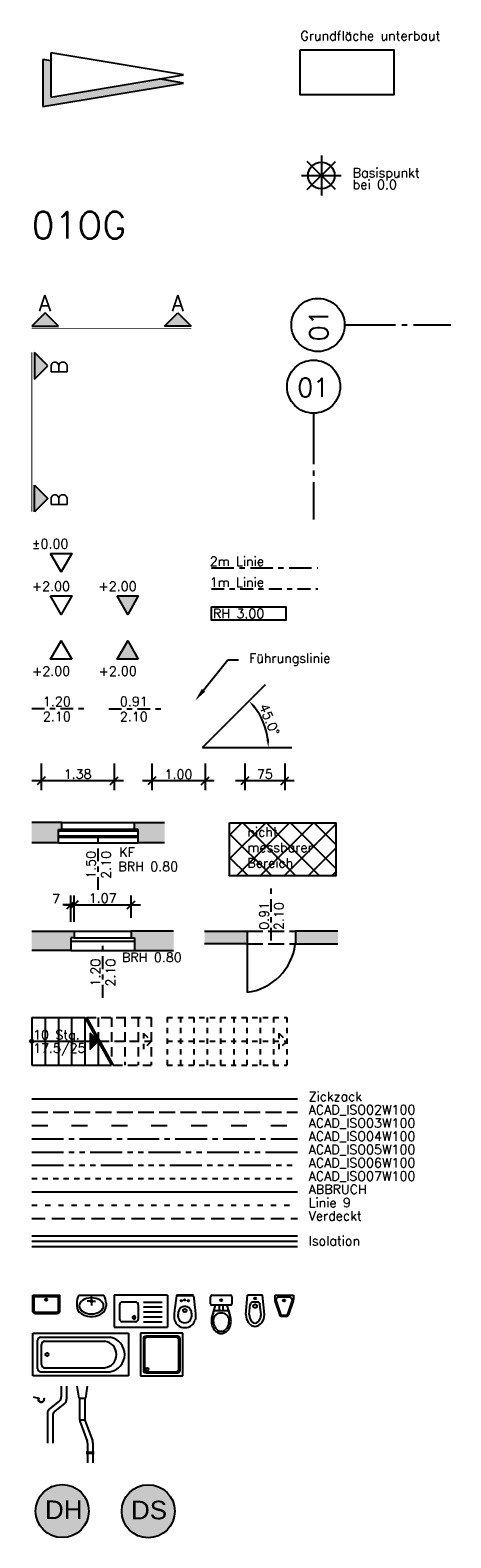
# Model space of a CAD drawing. Extents: x -17.5 to -9.5, y -3.2 to 25.3.
import ezdxf
from ezdxf import colors
from ezdxf.entities.mleader import LeaderData, LeaderLine
from ezdxf.lldxf.tags import DXFTag
from ezdxf.math import Vec2, Vec3

# ---------------------------------------------------------------- set-up
doc = ezdxf.new("R2010")
doc.units = 0
doc.header["$PDMODE"] = 35
doc.header["$PDSIZE"] = -10
for name, pattern in [('ACAD_ISO02W100', [15, 12, -3]), ('ACAD_ISO03W100', [30, 12, -18]), ('ACAD_ISO04W100', [30, 24, -3, 0, -3]), ('ACAD_ISO05W100', [33, 24, -3, 0, -3, 0, -3]), ('ACAD_ISO06W100', [36, 24, -3, 0, -3, 0, -3, 0, -3]), ('ACAD_ISO07W100', [3, 0, -3]), ('ACAD_ISO10W100', [18.5, 12, -3, 0.5, -3]), ('AUSGEZOGEN', [0]), ('LINIE_9', [0.2, 0.05, -0.15]), ('VERDECKT', [0.375, 0.25, -0.125])]:
    doc.linetypes.add(name, pattern=pattern)
doc.layers.get('0').update_dxf_attribs({"linetype": 'CONTINUOUS'})
doc.layers.get('Defpoints').update_dxf_attribs({"linetype": 'CONTINUOUS'})
for name, color, linetype in [('A_ABBRUCH', 51, 'ABBRUCH'), ('A_ACHSE', 8, 'ACAD_ISO10W100'), ('A_BEMASZUNG', 9, 'CONTINUOUS'), ('A_DACH', 7, 'CONTINUOUS'), ('A_DETAIL', 7, 'CONTINUOUS'), ('A_FENSTER', 4, 'CONTINUOUS'), ('A_GRUNDFLAECHE_UNTERBAUT', 7, 'CONTINUOUS'), ('A_NORDPFEIL', 7, 'CONTINUOUS'), ('A_SCHNITT', 7, 'ACAD_ISO10W100'), ('A_SCHRAFFUR', 8, 'CONTINUOUS'), ('A_STUERZE', 8, 'ACAD_ISO02W100'), ('A_TEXT_ALLG', 7, 'CONTINUOUS'), ('A_TREPPE', 6, 'CONTINUOUS'), ('A_TUER', 6, 'CONTINUOUS'), ('A_WAND', 5, 'CONTINUOUS'), ('S_EINRICHTUNG', 134, 'CONTINUOUS'), ('S_SYMBOLE_ALLG', 7, 'CONTINUOUS')]:
    doc.layers.add(name, color=color, linetype=linetype)
doc.layers.add('A_KONSTRUKTIONSLINIEN', color=7, linetype='CONTINUOUS', plot=False)
doc.styles.add('ARIAL_35', font='arial.ttf', dxfattribs={"height": 0.35})
doc.styles.add('Romans', font='romans.shx')
tags = doc.linetypes.add('ABBRUCH', pattern='A,5,-1.2,["x",Standard,S=2.54,R=0,X=-0.85,Y=-0.85],-1.2', length=7.4).pattern_tags.tags
tags[6] = DXFTag(74, 10)
doc.linetypes.add('ISOLATION', pattern='A,0.00254,-2.54,[134,ltypeshp.shx,S=2.54,R=0,X=-2.54,Y=0],-5.08,[134,ltypeshp.shx,S=2.54,R=180,X=2.54,Y=0],-2.54', length=10.16254)
doc.linetypes.add('ZICKZACK', pattern='A,0.00254,-5.08,[131,ltypeshp.shx,S=5.08,R=0,X=-5.08,Y=0],-10.16,[131,ltypeshp.shx,S=5.08,R=180,X=5.08,Y=0],-5.08', length=20.32254)
doc.dimstyles.new('Bem_100_cm', dxfattribs={"dimscale": 0.05, "dimtxt": 3.5, "dimasz": 3, "dimexe": 3.5, "dimexo": 5, "dimgap": 0.75, "dimtad": 1, "dimdec": 0, "dimrnd": 0.005, "dimzin": 4, "dimdsep": 46, "dimtxsty": 'Romans', "dimblk": 'OBLIQUE', "dimcen": 2.5, "dimdle": 3.5, "dimclrd": 256, "dimclre": 256, "dimclrt": 256, "dimadec": 1, "dimazin": 0, "dimtfac": 5, "dimtdec": 0, "dimtix": 1, "dimtmove": 2, "dimatfit": 2, "dimfxl": 0, "dimtolj": 1, "dimlwd": -1, "dimlwe": -1, "dimarcsym": 0})
doc.dimstyles.new('Bem_100_m', dxfattribs={"dimscale": 0.05, "dimtxt": 3.5, "dimasz": 3, "dimexe": 3.5, "dimexo": 5, "dimgap": 0.75, "dimtad": 1, "dimrnd": 0.0005, "dimzin": 4, "dimdsep": 46, "dimtxsty": 'Romans', "dimblk": 'OBLIQUE', "dimcen": 2.5, "dimdle": 3.5, "dimclrd": 256, "dimclre": 256, "dimclrt": 256, "dimadec": 1, "dimazin": 0, "dimtfac": 5, "dimtix": 1, "dimtmove": 2, "dimatfit": 2, "dimfxl": 0, "dimtolj": 1, "dimlwd": -1, "dimlwe": -1, "dimarcsym": 0})
doc.dimstyles.new('Winkel_m', dxfattribs={"dimscale": 0.05, "dimtxt": 3.5, "dimasz": 3, "dimexe": 3.5, "dimexo": 5, "dimgap": 0.75, "dimtad": 1, "dimrnd": 0.0005, "dimzin": 4, "dimdsep": 46, "dimtxsty": 'Romans', "dimcen": 2.5, "dimdle": 3.5, "dimclrd": 256, "dimclre": 256, "dimclrt": 256, "dimadec": 1, "dimazin": 0, "dimtfac": 5, "dimtix": 1, "dimtmove": 2, "dimatfit": 2, "dimfxl": 0, "dimtolj": 1, "dimlwd": -1, "dimlwe": -1, "dimarcsym": 0})

# ---------------------------------------------------------------- blocks, each defined once
blk = doc.blocks.new('Nordpfeil')
at = {"lineweight": 25}
blk.add_hatch(color=256, dxfattribs=at).paths.add_polyline_path([(4.42, 26.5), (3.66, 21.94), (7.06, 1.5), (0.25, 1.5), (0, 0), (8.83, 0)])
for p, q in [((2.9, 26.5), (-1.27, 1.5)), ((7.06, 1.5), (2.9, 26.5)), ((4.42, 26.5), (3.66, 21.94)), ((8.83, 0), (4.42, 26.5)), ((-1.27, 1.5), (7.06, 1.5)), ((0.25, 1.5), (0, 0)), ((0, 0), (8.83, 0))]:
    blk.add_line(p, q, dxfattribs=at)
blk = doc.blocks.new('Kote0.00')
at = {"flags": 128}
blk.add_lwpolyline([(-0.2, 0.346), (0.2, 0.346), (0, 0)], close=True, dxfattribs=at)
at = {"style": 'Romans'}
blk.add_attdef('HÖHENKOTE', (-0.551, 0.44), '', height=0.2, dxfattribs=at)
blk = doc.blocks.new('Kote_o')
at = {"flags": 128}
blk.add_lwpolyline([(-0.2, 0.346), (0.2, 0.346), (0, 0)], close=True, dxfattribs=at)
at = {"style": 'Romans'}
blk.add_attdef('HÖHENKOTE', (-0.551, 0.44), '', height=0.2, dxfattribs=at)
blk = doc.blocks.new('Kote_o_roh')
blk.add_hatch(color=256).paths.add_polyline_path([(0.2, 0.346), (-0.2, 0.346), (0, 0)])
at = {"flags": 128}
blk.add_lwpolyline([(-0.2, 0.346), (0.2, 0.346), (0, 0)], close=True, dxfattribs=at)
at = {"style": 'Romans'}
blk.add_attdef('HÖHENKOTE', (-0.551, 0.44), '', height=0.2, dxfattribs=at)
blk = doc.blocks.new('Kote_u')
at = {"flags": 128}
blk.add_lwpolyline([(0.2, -0.346), (-0.2, -0.346), (0, 0)], close=True, dxfattribs=at)
at = {"style": 'Romans'}
blk.add_attdef('HÖHENKOTE', (-0.549, -0.657), '', height=0.2, dxfattribs=at)
blk = doc.blocks.new('Kote_u_roh')
blk.add_hatch(color=256).paths.add_polyline_path([(0, 0), (-0.2, -0.346), (0.2, -0.346)])
at = {"flags": 128}
blk.add_lwpolyline([(0.2, -0.346), (-0.2, -0.346), (0, 0)], close=True, dxfattribs=at)
at = {"style": 'Romans'}
blk.add_attdef('HÖHENKOTE', (-0.549, -0.657), '', height=0.2, dxfattribs=at)
blk = doc.blocks.new('_Oblique')
at = {"color": 0, "linetype": 'ByBlock', "lineweight": -2}
blk.add_line((-0.5, -0.5), (0.5, 0.5), dxfattribs=at)
blk = doc.blocks.new('*D21')
at = {"layer": 'A_BEMASZUNG'}
for p, q in [((-17.257, 11.439), (-17.257, 10.939)), ((-15.882, 11.439), (-15.882, 10.939)), ((-15.707, 11.114), (-17.432, 11.114))]:
    blk.add_line(p, q, dxfattribs=at)
at = {"layer": 'Defpoints', "color": 0}
for p in [(-17.257, 12.35), (-15.882, 12.35), (-17.257, 11.114)]:
    blk.add_point(p, dxfattribs=at)
at = {"layer": 'A_BEMASZUNG', "xscale": 0.15, "yscale": 0.15, "zscale": 0.15, "rotation": 180}
blk.add_blockref('_Oblique', (-17.257, 11.114), dxfattribs=at)
at = {"layer": 'A_BEMASZUNG', "xscale": 0.15, "yscale": 0.15, "zscale": 0.15}
blk.add_blockref('_Oblique', (-15.882, 11.114), dxfattribs=at)
at = {"layer": 'A_BEMASZUNG', "insert": (-16.569, 11.239), "char_height": 0.175, "attachment_point": 5, "style": 'Romans'}
blk.add_mtext('\\A1;1.38', dxfattribs=at)
blk = doc.blocks.new('2m Linie')
at = {"linetype": 'ACAD_ISO10W100', "ltscale": 0.035}
blk.add_line((0, 0), (2, 0), dxfattribs=at)
at = {"style": 'Romans'}
blk.add_attdef('METERLINIEN', (-0.034, 0.035), '', height=0.175, dxfattribs=at)
blk = doc.blocks.new('1m Linie')
at = {"linetype": 'ACAD_ISO10W100', "ltscale": 0.02}
blk.add_line((0, 0), (2, 0), dxfattribs=at)
at = {"style": 'Romans'}
blk.add_attdef('METERLINIEN', (-0.034, 0.035), '', height=0.175, dxfattribs=at)
blk = doc.blocks.new('Raumhöhe')
blk.add_lwpolyline([(0, 0.25), (1.4, 0.25), (1.4, 0), (0, 0)], close=True)
at = {"style": 'Romans'}
blk.add_attdef('RAUMHÖHE', (0.028, 0.037), '', height=0.175, dxfattribs=at)
blk = doc.blocks.new('1Treppenpfeil')
blk.add_hatch(color=256).paths.add_polyline_path([(0, 0), (-0.15, 0.15), (-0.15, -0.15)])
at = {"flags": 128}
blk.add_lwpolyline([(-0.15, 0.15), (-0.15, -0.15), (0, 0)], close=True, dxfattribs=at)
blk = doc.blocks.new('1Treppenantritt')
blk.add_hatch(color=256).paths.add_polyline_path([(0.03, 0, 1), (-0.03, 0, 1)])
blk.add_circle((0, 0), 0.03)
blk = doc.blocks.new('*D23')
at = {"layer": 'A_BEMASZUNG'}
for p, q in [((-16.632, 8.528), (-16.632, 8.953)), ((-15.562, 8.528), (-15.562, 8.953)), ((-16.807, 8.778), (-15.387, 8.778))]:
    blk.add_line(p, q, dxfattribs=at)
at = {"layer": 'Defpoints', "color": 0}
for p in [(-15.562, 8.778), (-16.632, 8.278), (-15.562, 8.278)]:
    blk.add_point(p, dxfattribs=at)
at = {"layer": 'A_BEMASZUNG', "xscale": 0.15, "yscale": 0.15, "zscale": 0.15, "rotation": 180}
blk.add_blockref('_Oblique', (-16.632, 8.778), dxfattribs=at)
at = {"layer": 'A_BEMASZUNG', "xscale": 0.15, "yscale": 0.15, "zscale": 0.15}
blk.add_blockref('_Oblique', (-15.562, 8.778), dxfattribs=at)
at = {"layer": 'A_BEMASZUNG', "insert": (-16.097, 8.903), "char_height": 0.175, "attachment_point": 5, "style": 'Romans'}
blk.add_mtext('\\A1;1.07', dxfattribs=at)
blk = doc.blocks.new('*D22')
at = {"layer": 'A_BEMASZUNG'}
for p, q in [((-15.171, 11.437), (-15.171, 10.937)), ((-14.171, 11.437), (-14.171, 10.937)), ((-13.996, 11.112), (-15.346, 11.112))]:
    blk.add_line(p, q, dxfattribs=at)
at = {"layer": 'Defpoints', "color": 0}
for p in [(-15.171, 11.736), (-14.171, 11.736), (-15.171, 11.112)]:
    blk.add_point(p, dxfattribs=at)
at = {"layer": 'A_BEMASZUNG', "xscale": 0.15, "yscale": 0.15, "zscale": 0.15, "rotation": 180}
blk.add_blockref('_Oblique', (-15.171, 11.112), dxfattribs=at)
at = {"layer": 'A_BEMASZUNG', "xscale": 0.15, "yscale": 0.15, "zscale": 0.15}
blk.add_blockref('_Oblique', (-14.171, 11.112), dxfattribs=at)
at = {"layer": 'A_BEMASZUNG', "insert": (-14.671, 11.237), "char_height": 0.175, "attachment_point": 5, "style": 'Romans'}
blk.add_mtext('\\A1;1.00', dxfattribs=at)
blk = doc.blocks.new('*D24')
at = {"layer": 'A_BEMASZUNG'}
for p, q in [((-16.697, 8.453), (-16.697, 8.953)), ((-16.632, 8.453), (-16.632, 8.953)), ((-16.697, 8.778), (-16.847, 8.778)), ((-16.697, 8.778), (-16.632, 8.778)), ((-16.632, 8.778), (-16.482, 8.778))]:
    blk.add_line(p, q, dxfattribs=at)
at = {"layer": 'Defpoints', "color": 0}
for p in [(-16.632, 8.778), (-16.697, 8.153), (-16.632, 8.153)]:
    blk.add_point(p, dxfattribs=at)
at = {"layer": 'A_BEMASZUNG', "xscale": 0.15, "yscale": 0.15, "zscale": 0.15}
blk.add_blockref('_Oblique', (-16.697, 8.778), dxfattribs=at)
at = {"layer": 'A_BEMASZUNG', "xscale": 0.15, "yscale": 0.15, "zscale": 0.15, "rotation": 180}
blk.add_blockref('_Oblique', (-16.632, 8.778), dxfattribs=at)
at = {"layer": 'A_BEMASZUNG', "insert": (-16.977, 8.888), "char_height": 0.175, "attachment_point": 5, "style": 'Romans'}
blk.add_mtext('\\A1;7 ', dxfattribs=at)
blk = doc.blocks.new('Ausguss50x35')
for points in [[(-25, 0), (25, 0), (25, -30, -0.414214), (20, -35), (-20, -35, -0.414214), (-25, -30)], [(-22.5, -2.5), (22.5, -2.5), (22.5, -30, -0.414214), (20, -32.5), (-20, -32.5, -0.414214), (-22.5, -30)]]:
    blk.add_lwpolyline(points, format="xyb", close=True)
blk.add_circle((0, -8.5), 2)
blk = doc.blocks.new('Badewanne180x80')
for p, q in [((0, 80), (180, 80)), ((0, 0), (0, 80)), ((8.5, 13.5), (8.5, 66.5)), ((14.5, 72.5), (145, 72.5)), ((16, 21), (16, 59)), ((22, 65), (135, 65)), ((135, 64.9), (135, 65)), ((180, 80), (180, 0)), ((180, 0), (0, 0)), ((14.5, 7.5), (145, 7.5)), ((22, 15), (135, 15)), ((135, 15), (135, 15.1))]:
    blk.add_line(p, q)
blk.add_circle((26.5, 40), 3)
for centre, radius, start, end in [((14.5, 66.5), 6, 90, 180), ((22, 59), 6, 90, 180), ((132.3, 40), 25, 276.1023, 83.8977), ((139.8, 40), 32.9, 279.0196, 80.9804), ((14.5, 13.5), 6, 180, 270), ((22, 21), 6, 180, 270)]:
    blk.add_arc(centre, radius, start, end)
blk = doc.blocks.new('Waschtisch_55x40')
at = {"linetype": 'AUSGEZOGEN', "lineweight": 25}
for p, q in [((0.031, 0.399), (-0.031, 0.399)), ((-0.277, 0.149), (-0.276, 0.199)), ((0.236, 0), (-0.236, 0)), ((-0.018, 0.115), (-0.079, 0.115)), ((0, 0.134), (0, 0.195)), ((0, 0.097), (0, 0)), ((0.018, 0.115), (0.079, 0.115)), ((0.277, 0.149), (0.276, 0.199))]:
    blk.add_line(p, q, dxfattribs=at)
for centre, radius, start, end in [((-0.098, 0.196), 0.178, 122.7617, 179.0076), ((-0.023, 0.095), 0.304, 91.6281, 124.3308), ((0.023, 0.095), 0.304, 55.6948, 88.3719), ((0.099, 0.193), 0.182, 64.2556, 64.2584), ((0.098, 0.196), 0.178, 0.9924, 57.2383), ((0.044, 0.156), 0.321, 181.2789, 209.0615), ((0, 0.115), 0.0185, 180.0000000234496, 179.9999827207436), ((-0.044, 0.156), 0.321, 330.9385, 358.7211)]:
    blk.add_arc(centre, radius, start, end, dxfattribs=at)
blk.add_ellipse((0, 0.202), major_axis=(-0.23, 0), ratio=0.650985, start_param=6.283185, end_param=12.56637, dxfattribs=at)
blk = doc.blocks.new('WC60x40')
at = {"linetype": 'Continuous'}
for p, q in [((-20.1, 40.3), (-20, 44.6)), ((-20.1, 35.9), (-20.1, 40.3)), ((-19.4, 28.5), (-20.1, 35.9)), ((-20, 44.6), (-19.3, 47.2)), ((-16, 1), (-19.4, 28.5)), ((16, 1), (19.4, 28.5)), ((20, 44.6), (19.3, 47.2)), ((19.4, 28.5), (20.1, 35.9)), ((20.1, 40.3), (20, 44.6)), ((20.1, 35.9), (20.1, 40.3)), ((-16, 1), (16, 1)), ((-16, 0), (16, 0)), ((-1.1, 21.4), (1.2, 21.4))]:
    blk.add_line(p, q, dxfattribs=at)
for p, q in [((-15, 1), (-15, 0)), ((15, 1), (15, 0))]:
    blk.add_line(p, q)
for centre, radius in [((0, 29), 3.27), ((-6.8, 10.6), 1.31), ((0.1, 9), 1.31), ((6.8, 10.6), 1.31)]:
    blk.add_circle(centre, radius, dxfattribs=at)
for centre, radius, start, end in [((-0.2, 39.8), 21.3, 89.4606, 128.3658), ((0.2, 39.8), 21.3, 51.6339, 90.5394), ((2.6, 39.8), 23.1, 133.9562, 161.2819), ((-0.3, 39.2), 12.6, 144.7501, 179.8396), ((26.7, 38.3), 39.7, 178.6593, 190.7505), ((0.6, 34), 13.2, 193.7678, 229.1541), ((-0.7, 40.3), 11.6, 86.3546, 148.1632), ((0.7, 40.3), 11.6, 31.8355, 93.6473), ((-0.6, 34), 13.2, 310.8472, 346.2325), ((0.3, 39.2), 12.6, 0.1603, 35.2497), ((-26.7, 38.3), 39.7, 349.2496, 1.3406), ((-2.6, 39.8), 23.1, 18.7181, 46.0437), ((-0.3, 34.1), 12.7, 232.2947, 266.114), ((0.3, 34.1), 12.7, 273.886, 307.7053)]:
    blk.add_arc(centre, radius, start, end, dxfattribs=at)
blk = doc.blocks.new('Urinal')
for p, q in [((-17.5, 0), (-17.5, -9.2)), ((-17.5, 0), (17.5, 0)), ((17.5, 0), (17.5, -9.2)), ((-17.2, -10.8), (-8.6, -36.6)), ((-15.5, -9), (-15.5, -9.7)), ((-15.5, -9.7), (-6.7, -35.9)), ((10.5, -4), (-10.5, -4)), ((15.5, -9.7), (6.7, -35.9)), ((17.2, -10.8), (8.6, -36.6)), ((15.5, -9), (15.5, -9.7)), ((3.9, -38), (-3.9, -38)), ((3.9, -40), (-3.9, -40))]:
    blk.add_line(p, q)
blk.add_circle((0, -10), 2)
for centre, radius, start, end in [((-12.5, -9.2), 5, 180, 198.4349), ((-10.5, -9), 5, 90, 180), ((10.5, -9), 5, 0, 90), ((12.5, -9.2), 5, 341.5651, 0), ((-3.9, -35), 5, 198.4349, 270), ((-3.9, -35), 3, 198.4349, 270), ((3.9, -35), 3, 270, 341.5651), ((3.9, -35), 5, 270, 341.5651)]:
    blk.add_arc(centre, radius, start, end)
blk = doc.blocks.new('Bidet')
for p, q in [((-0.177, -0.364), (-0.141, 0)), ((0.177, -0.364), (0.141, 0)), ((-0.112, -0.364), (-0.092, -0.175)), ((0.112, -0.364), (0.092, -0.175))]:
    blk.add_line(p, q)
at = {"linetype": 'Continuous'}
for p, q in [((0.141, 0), (-0.141, 0)), ((0.043, -0.13), (-0.043, -0.13)), ((-0.177, -0.364), (-0.163, -0.454)), ((-0.163, -0.454), (-0.126, -0.524)), ((-0.126, -0.524), (-0.065, -0.574)), ((-0.112, -0.364), (-0.1, -0.436)), ((-0.1, -0.436), (-0.072, -0.487)), ((-0.072, -0.487), (-0.033, -0.521)), ((-0.033, -0.521), (0, -0.529)), ((0, -0.529), (0.033, -0.521)), ((0.033, -0.521), (0.072, -0.487)), ((0.065, -0.574), (0.126, -0.524)), ((0.072, -0.487), (0.1, -0.436)), ((0.1, -0.436), (0.112, -0.364)), ((0.126, -0.524), (0.163, -0.454)), ((0.163, -0.454), (0.177, -0.364)), ((-0.065, -0.574), (0, -0.59)), ((0, -0.59), (0.065, -0.574))]:
    blk.add_line(p, q, dxfattribs=at)
for centre, radius in [((0, -0.205), 0.035), ((0, -0.06), 0.0175)]:
    blk.add_circle(centre, radius)
for centre, start, end in [((-0.043, -0.18), 90, 174.2321), ((0.043, -0.18), 5.7679, 90)]:
    blk.add_arc(centre, 0.05, start, end)
blk = doc.blocks.new('WC-Spülk')
for p, q in [((43, 14.1), (28.5, 18)), ((53, 11.5), (28.5, 18)), ((43, 14.1), (43, -14.1)), ((53, 4), (43, 4)), ((43, 2), (43, -2)), ((53, -2), (53, 2)), ((28.5, -18), (53, -11.5)), ((28.5, -18), (43, -14.1)), ((43, -4), (53, -4))]:
    blk.add_line(p, q)
at = {"linetype": 'AUSGEZOGEN'}
for p, q in [((53, -17), (53, 17)), ((53, -17), (53, 17)), ((56, 20), (69, 20)), ((56, 20), (69, 20)), ((72, 17), (72, -17)), ((72, 17), (72, -17)), ((69, -20), (56, -20)), ((69, -20), (56, -20))]:
    blk.add_line(p, q, dxfattribs=at)
for points in [[(28.5, 18, 0.04851), (23, 18.5, 0.080575), (14, 17, 0.089181), (6.7, 13.1, 0.104847), (1.7, 6.9, 0.119451), (0, 0, 0.119451), (1.7, -6.9, 0.104847), (6.7, -13.1, 0.089181), (14, -17, 0.080575), (23, -18.5, 0.080575)], [(28.5, 18, 0.04851), (23, 18.5, 0.080575), (14, 17, 0.089181), (6.7, 13.1, 0.104847), (1.7, 6.9, 0.119451), (0, 0, 0.119451), (1.7, -6.9, 0.104847), (6.7, -13.1, 0.089181), (14, -17, 0.080575), (23, -18.5, 0.080575)], [(24.4, 15, 0.073704), (16.4, 13.8, 0.084553), (10, 10.6, 0.106397), (5.4, 5.5, 0.129495), (3.9, 0, 0.129495), (5.4, -5.5, 0.106397), (10, -10.6, 0.084553), (16.4, -13.8, 0.073704), (24.4, -15, 0.073704)], [(38.4, 0, 0.092488), (37.4, 5.8, 0.095798), (34.3, 10.6, 0.100885), (29.8, 13.9, 0.104803), (24.4, 15, 0.104803)], [(24.4, -15, 0.104803), (29.8, -13.9, 0.100885), (34.3, -10.6, 0.095798), (37.4, -5.8, 0.092488), (38.4, 0, 0.092488)], [(23, -18.5, 0.04851), (28.5, -18, 0.000008)], [(23, -18.5, 0.04851), (28.5, -18, 0.000008)]]:
    blk.add_lwpolyline(points, format="xyb")
blk.add_circle((62.5, 0), 2)
for centre, start, end in [((56, 17), 90, 180), ((56, 17), 90, 180), ((69, 17), 0, 90), ((69, 17), 0, 90), ((56, -17), 180, 270), ((56, -17), 180, 270), ((69, -17), 270, 0), ((69, -17), 270, 0)]:
    blk.add_arc(centre, 3, start, end, dxfattribs=at)
blk = doc.blocks.new('Dusche80x80')
for p, q in [((80, 80), (0, 80)), ((80, 80), (0, 80)), ((0, 80), (0, 0)), ((0, 80), (0, 0)), ((5.5, 69.5), (5.5, 10.5)), ((7.5, 67.5), (7.5, 12.5)), ((69.5, 74.5), (10.5, 74.5)), ((67.5, 72.5), (12.5, 72.5)), ((72.5, 12.5), (72.5, 67.5)), ((74.5, 10.5), (74.5, 69.5)), ((80, 0), (80, 80)), ((80, 0), (80, 80)), ((0, 0), (80, 0)), ((0, 0), (80, 0)), ((10.5, 5.5), (69.5, 5.5)), ((12.5, 7.5), (67.5, 7.5))]:
    blk.add_line(p, q)
blk.add_circle((12.5, 12.5), 2.6)
for centre, start, end in [((10.5, 69.5), 90, 180), ((12.5, 67.5), 90, 180), ((67.5, 67.5), 0, 90), ((69.5, 69.5), 0, 90), ((10.5, 10.5), 180, 270), ((12.5, 12.5), 180, 270), ((67.5, 12.5), 270, 0), ((69.5, 10.5), 270, 0)]:
    blk.add_arc(centre, 5, start, end)
blk = doc.blocks.new('Spuele')
for p, q in [((1, 0), (0, 0)), ((0, 0), (0, -0.6)), ((1, 0), (1, -0.6)), ((1, 0), (1, -0.6)), ((0.551, -0.13), (0.9, -0.13)), ((0.551, -0.222), (0.9, -0.222)), ((0.551, -0.315), (0.9, -0.315)), ((0.551, -0.408), (0.9, -0.408)), ((0.551, -0.5), (0.9, -0.5)), ((0, -0.6), (1, -0.6))]:
    blk.add_line(p, q)
at = {"linetype": 'ByBlock'}
for p, q in [((0.101, -0.18), (0.101, -0.45)), ((0.401, -0.13), (0.151, -0.13)), ((0.451, -0.18), (0.451, -0.45)), ((0.401, -0.5), (0.151, -0.5))]:
    blk.add_line(p, q, dxfattribs=at)
for centre, radius, start, end in [((0.151, -0.18), 0.05, 90, 180), ((0.401, -0.18), 0.05, 0, 90), ((0.151, -0.45), 0.05, 180, 270), ((0.371, -0.42), 0.03, 90, 270), ((0.371, -0.42), 0.03, 270, 90), ((0.401, -0.45), 0.05, 270, 0)]:
    blk.add_arc(centre, radius, start, end, dxfattribs=at)
blk = doc.blocks.new('*D25')
at = {"layer": 'A_BEMASZUNG'}
for p, q in [((-13.42, 11.439), (-13.42, 10.939)), ((-12.67, 11.439), (-12.67, 10.939)), ((-12.495, 11.114), (-13.595, 11.114))]:
    blk.add_line(p, q, dxfattribs=at)
at = {"layer": 'Defpoints', "color": 0}
for p in [(-13.42, 11.738), (-12.67, 11.738), (-13.42, 11.114)]:
    blk.add_point(p, dxfattribs=at)
at = {"layer": 'A_BEMASZUNG', "xscale": 0.15, "yscale": 0.15, "zscale": 0.15, "rotation": 180}
blk.add_blockref('_Oblique', (-13.42, 11.114), dxfattribs=at)
at = {"layer": 'A_BEMASZUNG', "xscale": 0.15, "yscale": 0.15, "zscale": 0.15}
blk.add_blockref('_Oblique', (-12.67, 11.114), dxfattribs=at)
at = {"layer": 'A_BEMASZUNG', "insert": (-13.045, 11.239), "char_height": 0.175, "attachment_point": 5, "style": 'Romans'}
blk.add_mtext('\\A1;75 ', dxfattribs=at)
blk = doc.blocks.new('Achse')
blk.add_circle((0, 0.5), 0.5)
at = {"style": 'Romans'}
blk.add_attdef('ACHSE', (-0.308, 0.308), '', height=0.35, dxfattribs=at)
blk = doc.blocks.new('Dachrinne')
at = {"flags": 128}
for points in [[(0.209, -0.036, 0.842832), (0.198, -0.037, -1.350847), (0.1, -0.025), (0, 0)], [(0.214, -0.034, 0.868031), (0.193, -0.038, -1.453695), (0.107, -0.022), (0.001, 0.005)]]:
    blk.add_lwpolyline(points, format="xyb", dxfattribs=at)
blk = doc.blocks.new('Dachrinne_1')
at = {"layer": 'A_DACH'}
for p, q in [((-0.037, -0.279), (-0.22, -0.426)), ((-0.258, -0.504), (-0.258, -1.073)), ((-0.158, -0.549), (-0.158, -1.073)), ((0.063, -0.324), (-0.12, -0.471))]:
    blk.add_line(p, q, dxfattribs=at)
for centre in [(-0.158, -0.504), (-0.058, -0.549)]:
    blk.add_arc(centre, 0.1, 128.7644, 180, dxfattribs=at)
at = {"layer": 'A_DETAIL'}
for p, q in [((0, 0), (0, -0.201)), ((0.1, 0), (0.1, -0.246))]:
    blk.add_line(p, q, dxfattribs=at)
for centre in [(-0.1, -0.201), (0, -0.246)]:
    blk.add_arc(centre, 0.1, 308.7644, 0, dxfattribs=at)
blk = doc.blocks.new('Dachrinne_2')
for p, q in [((0.035, -0.225), (0, 0)), ((0.19, 0), (0.155, -0.225)), ((0.035, -0.225), (0.155, -0.225)), ((0.045, -0.225), (0.045, -0.622)), ((0.145, -0.225), (0.145, -0.621)), ((0.147, -0.64), (0.047, -0.64)), ((0.051, -0.656), (0.189, -1.037)), ((0.151, -0.657), (0.289, -1.02)), ((0.195, -1.071), (0.195, -1.442)), ((0.295, -1.07), (0.295, -1.442)), ((0.168, -1.241), (0.322, -1.241)), ((0.168, -1.261), (0.322, -1.261))]:
    blk.add_line(p, q)
for centre, start, end in [((0.145, -0.622), 180, 199.9188), ((0.245, -0.621), 180, 200.7249), ((0.095, -1.071), 0, 19.9188), ((0.195, -1.056), 355.9909, 20.7249), ((0.395, -1.07), 175.9909, 180)]:
    blk.add_arc(centre, 0.1, start, end)
blk = doc.blocks.new('Nullpunkt')
for p, q in [((0, 0.375), (0, -0.375)), ((-0.375, 0), (0.375, 0)), ((-0.265, -0.265), (0.265, 0.265)), ((0.265, -0.265), (-0.265, 0.265))]:
    blk.add_line(p, q)
blk.add_circle((0, 0), 0.25)
blk = doc.blocks.new('Achse_V')
blk.add_circle((-0.5, 0), 0.5)
at = {"style": 'Romans'}
blk.add_attdef('ACHSE', (-0.308, -0.308), '', height=0.35, rotation=90, dxfattribs=at)
blk = doc.blocks.new('*D44')
at = {"layer": 'A_BEMASZUNG'}
blk.add_line((-13.219, 12.741), (-13.342, 12.617), dxfattribs=at)
blk.add_arc((-14.218, 11.742), 1.238, 6.9468, 38.0532, dxfattribs=at)
for points in [[(-13.262, 12.488), (-13.224, 12.522), (-13.342, 12.617)], [(-12.964, 11.893), (-13.014, 11.89), (-12.98, 11.742)]]:
    blk.add_solid(points, dxfattribs=at)
at = {"layer": 'Defpoints', "color": 0}
for p in [(-13.511, 12.449), (-13.022, 12.062), (-14.218, 11.742), (-14.218, 11.742), (-12.54, 11.742)]:
    blk.add_point(p, dxfattribs=at)
at = {"layer": 'A_BEMASZUNG', "insert": (-12.959, 12.264), "char_height": 0.175, "attachment_point": 5, "rotation": 292.5, "style": 'Romans'}
blk.add_mtext('\\A1;45.0°', dxfattribs=at)
blk = doc.blocks.new('DH_Desinfektion-Hebel')
h = blk.add_hatch(color=24)
h.dxf.hatch_style = 1
edge = h.paths.add_edge_path()
edge.add_arc((0, 0), 0.5, 0, 360)
at = {"color": 242}
blk.add_circle((0, 0), 0.5, dxfattribs=at)
at = {"color": 242, "style": 'ARIAL_35'}
blk.add_text('DH', height=0.35, dxfattribs=at).set_placement((-0.324, -0.151))
blk = doc.blocks.new('DS_Desinfektion-Sensor')
h = blk.add_hatch(color=116)
h.dxf.hatch_style = 1
edge = h.paths.add_edge_path()
edge.add_arc((0, 0), 0.5, 0, 360)
at = {"color": 114}
blk.add_circle((0, 0), 0.5, dxfattribs=at)
at = {"color": 114, "style": 'ARIAL_35'}
blk.add_text('DS', height=0.35, dxfattribs=at).set_placement((-0.324, -0.151))

msp = doc.modelspace()

# ---------------------------------------------------------------- hatches: boundary and pattern name
at = {"layer": 'A_SCHNITT'}
for points in [[(-17.432, 19.681), (-16.932, 19.681), (-17.182, 19.931)], [(-14.682, 19.931), (-14.932, 19.681), (-14.432, 19.681)], [(-17.382, 19.183), (-17.382, 18.683), (-17.132, 18.933)], [(-17.132, 16.433), (-17.382, 16.683), (-17.382, 16.183)]]:
    msp.add_hatch(color=256, dxfattribs=at).paths.add_polyline_path(points)
at = {"layer": 'A_SCHRAFFUR', "linetype": 'ISOLATION'}
h = msp.add_hatch(color=253, dxfattribs=at)
h.paths.add_polyline_path([(-16.932, 10.195), (-16.867, 10.195), (-16.867, 10.325), (-17.432, 10.325), (-17.432, 9.945), (-16.932, 9.945)])
h.paths.add_polyline_path([(-14.932, 10.325), (-15.497, 10.325), (-15.497, 10.195), (-15.432, 10.195), (-15.432, 9.945), (-14.932, 9.945)])
at = {"layer": 'A_SCHRAFFUR'}
h = msp.add_hatch(dxfattribs=at)
h.set_pattern_fill('ANSI37', color=256, scale=0.1)
h.paths.add_polyline_path([(-13.708, 10.32), (-13.708, 9.32), (-11.708, 9.32), (-11.708, 10.32)])
h = msp.add_hatch(color=253, dxfattribs=at)
h.paths.add_polyline_path([(-14.762, 8.278), (-15.562, 8.278), (-15.562, 8.153), (-15.497, 8.153), (-15.497, 7.913), (-14.762, 7.913)])
h.paths.add_polyline_path([(-16.632, 8.278), (-17.432, 8.278), (-17.432, 7.913), (-16.697, 7.913), (-16.697, 8.153), (-16.632, 8.153)])
at = {"layer": 'A_SCHRAFFUR', "linetype": 'ISOLATION'}
h = msp.add_hatch(color=253, dxfattribs=at)
h.paths.add_polyline_path([(-13.381, 8.278), (-14.181, 8.278), (-14.181, 8.038), (-13.381, 8.038)])
h.paths.add_polyline_path([(-11.671, 8.278), (-12.471, 8.278), (-12.471, 8.038), (-11.671, 8.038)])

# ---------------------------------------------------------------- linework, layer by layer
at = {"linetype": 'ZICKZACK', "ltscale": 0.025}
msp.add_line((-17.432, 5.118), (-12.432, 5.118), dxfattribs=at)
at = {"linetype": 'ACAD_ISO02W100', "ltscale": 0.025}
msp.add_line((-17.432, 4.868), (-12.432, 4.868), dxfattribs=at)
at = {"linetype": 'ACAD_ISO03W100', "ltscale": 0.025}
msp.add_line((-17.432, 4.618), (-12.432, 4.618), dxfattribs=at)
at = {"linetype": 'ACAD_ISO04W100', "ltscale": 0.025}
msp.add_line((-17.432, 4.368), (-12.432, 4.368), dxfattribs=at)
at = {"linetype": 'ACAD_ISO05W100', "ltscale": 0.025}
msp.add_line((-17.432, 4.118), (-12.432, 4.118), dxfattribs=at)
at = {"linetype": 'ACAD_ISO06W100', "ltscale": 0.025}
msp.add_line((-17.432, 3.868), (-12.432, 3.868), dxfattribs=at)
at = {"linetype": 'ACAD_ISO07W100', "ltscale": 0.025}
msp.add_line((-17.432, 3.618), (-12.432, 3.618), dxfattribs=at)
at = {"linetype": 'LINIE_9'}
msp.add_line((-17.432, 3.118), (-12.432, 3.118), dxfattribs=at)
at = {"linetype": 'VERDECKT'}
msp.add_line((-17.432, 2.868), (-12.432, 2.868), dxfattribs=at)
for p, q in [((-17.432, 2.54), (-12.432, 2.54)), ((-17.432, 2.34), (-12.432, 2.34))]:
    msp.add_line(p, q)
at = {"linetype": 'ISOLATION', "ltscale": 0.0095}
msp.add_line((-17.432, 2.44), (-12.432, 2.44), dxfattribs=at)
at = {"layer": 'A_ABBRUCH', "linetype": 'ABBRUCH', "ltscale": 0.1}
msp.add_line((-17.432, 3.368), (-12.432, 3.368), dxfattribs=at)
at = {"layer": 'A_ACHSE', "linetype": 'ACAD_ISO04W100', "ltscale": 0.04}
for p, q in [((-11.545, 19.702), (-9.545, 19.702)), ((-12.127, 18.039), (-12.127, 16.039))]:
    msp.add_line(p, q, dxfattribs=at)
at = {"layer": 'A_BEMASZUNG'}
for q in [(-13.032, 12.928), (-12.54, 11.742)]:
    msp.add_line((-14.218, 11.742), q, dxfattribs=at)
at = {"layer": 'A_BEMASZUNG', "linetype": 'ACAD_ISO10W100', "ltscale": 0.02}
for p, q in [((-17.432, 12.472), (-16.432, 12.472)), ((-15.984, 12.471), (-14.984, 12.471)), ((-16.182, 9.058), (-16.182, 10.058)), ((-12.926, 8.101), (-12.926, 9.101)), ((-16.097, 7.026), (-16.097, 8.026))]:
    msp.add_line(p, q, dxfattribs=at)
at = {"layer": 'A_FENSTER'}
for p, q in [((-16.867, 10.325), (-15.497, 10.325)), ((-16.932, 10.17), (-15.432, 10.17)), ((-15.432, 10.07), (-16.932, 10.07)), ((-15.432, 10.045), (-16.932, 10.045)), ((-16.932, 9.945), (-15.432, 9.945)), ((-15.497, 10.195), (-16.867, 10.195)), ((-16.632, 8.278), (-15.562, 8.278)), ((-16.697, 8.093), (-15.497, 8.093)), ((-16.632, 8.153), (-15.562, 8.153)), ((-16.697, 7.913), (-15.497, 7.913))]:
    msp.add_line(p, q, dxfattribs=at)
at = {"layer": 'A_GRUNDFLAECHE_UNTERBAUT'}
msp.add_lwpolyline([(-12.379, 24.884), (-10.617, 24.884), (-10.617, 24.038), (-12.379, 24.038)], close=True, dxfattribs=at)
at = {"layer": 'A_SCHNITT', "flags": 128}
for points in [[(-17.432, 19.681), (-16.932, 19.681), (-17.182, 19.931)], [(-14.432, 19.681), (-14.932, 19.681), (-14.682, 19.931)], [(-17.382, 19.183), (-17.382, 18.683), (-17.132, 18.933)], [(-17.382, 16.183), (-17.382, 16.683), (-17.132, 16.433)]]:
    msp.add_lwpolyline(points, close=True, dxfattribs=at)
at = {"layer": 'A_SCHNITT', "ltscale": 0.05, "const_width": 0.015, "flags": 128}
for points in [[(-17.432, 19.631), (-14.432, 19.631)], [(-17.432, 19.183), (-17.432, 16.183)]]:
    msp.add_lwpolyline(points, dxfattribs=at)
at = {"layer": 'A_SCHRAFFUR', "flags": 128}
msp.add_lwpolyline([(-13.708, 10.32), (-11.708, 10.32), (-11.708, 9.32), (-13.708, 9.32), (-13.708, 10.32)], dxfattribs=at)
at = {"layer": 'A_STUERZE', "ltscale": 0.025}
for p, q in [((-13.381, 8.278), (-12.471, 8.278)), ((-13.381, 8.038), (-12.471, 8.038))]:
    msp.add_line(p, q, dxfattribs=at)
at = {"layer": 'A_TREPPE'}
for p, q in [((-17.432, 6.656), (-17.432, 5.756)), ((-17.432, 6.656), (-16.432, 6.656)), ((-17.182, 6.656), (-17.182, 5.756)), ((-16.932, 6.656), (-16.932, 5.756)), ((-16.682, 6.656), (-16.682, 5.756)), ((-16.432, 6.656), (-16.432, 5.756)), ((-16.432, 6.656), (-15.932, 5.756)), ((-16.403, 6.656), (-15.903, 5.756)), ((-17.432, 6.206), (-16.182, 6.206)), ((-16.182, 6.206), (-16.182, 5.756)), ((-17.432, 5.756), (-15.932, 5.756))]:
    msp.add_line(p, q, dxfattribs=at)
at = {"layer": 'A_TREPPE', "linetype": 'ACAD_ISO02W100', "ltscale": 0.015}
for p, q in [((-16.403, 6.656), (-15.182, 6.656)), ((-16.182, 6.656), (-16.182, 6.257)), ((-15.932, 6.656), (-15.932, 5.807)), ((-15.682, 6.656), (-15.682, 5.756)), ((-15.432, 6.656), (-15.432, 5.756)), ((-15.182, 6.656), (-15.182, 5.756)), ((-16.153, 6.206), (-15.182, 6.206)), ((-15.903, 5.756), (-15.182, 5.756))]:
    msp.add_line(p, q, dxfattribs=at)
at = {"layer": 'A_TREPPE', "linetype": 'ACAD_ISO07W100', "ltscale": 0.01}
for p, q in [((-14.882, 6.656), (-14.882, 5.756)), ((-14.882, 6.656), (-12.632, 6.656)), ((-14.632, 6.656), (-14.632, 5.756)), ((-14.382, 6.656), (-14.382, 5.756)), ((-14.132, 6.656), (-14.132, 5.756)), ((-13.882, 6.656), (-13.882, 5.756)), ((-13.632, 6.656), (-13.632, 5.756)), ((-13.382, 6.656), (-13.382, 5.756)), ((-13.132, 6.656), (-13.132, 5.756)), ((-12.882, 6.656), (-12.882, 5.756)), ((-12.632, 6.656), (-12.632, 5.756)), ((-14.882, 6.206), (-12.632, 6.206)), ((-14.882, 5.756), (-12.632, 5.756))]:
    msp.add_line(p, q, dxfattribs=at)
at = {"layer": 'A_TREPPE', "linetype": 'ACAD_ISO02W100', "ltscale": 0.007, "flags": 128}
msp.add_lwpolyline([(-15.332, 6.356), (-15.332, 6.056), (-15.182, 6.206)], close=True, dxfattribs=at)
at = {"layer": 'A_TREPPE', "linetype": 'ACAD_ISO07W100', "ltscale": 0.01, "flags": 128}
msp.add_lwpolyline([(-12.782, 6.356), (-12.782, 6.056), (-12.632, 6.206)], close=True, dxfattribs=at)
at = {"layer": 'A_TUER'}
msp.add_line((-13.381, 8.038), (-13.381, 7.128), dxfattribs=at)
msp.add_arc((-13.515, 8.171), 1.052, 277.3018, 352.6982, dxfattribs=at)
at = {"layer": 'A_WAND'}
for p, q in [((-16.867, 10.325), (-17.432, 10.325)), ((-16.867, 10.195), (-16.867, 10.325)), ((-15.497, 10.195), (-15.497, 10.325)), ((-15.497, 10.325), (-14.932, 10.325)), ((-16.932, 9.945), (-17.432, 9.945)), ((-16.932, 9.945), (-16.932, 10.195)), ((-16.932, 10.195), (-16.867, 10.195)), ((-15.432, 10.195), (-15.497, 10.195)), ((-15.432, 9.945), (-15.432, 10.195)), ((-14.932, 9.945), (-15.432, 9.945)), ((-17.432, 8.278), (-16.632, 8.278)), ((-16.632, 8.278), (-16.632, 8.153)), ((-14.762, 8.278), (-15.562, 8.278)), ((-15.562, 8.278), (-15.562, 8.153)), ((-14.181, 8.278), (-13.381, 8.278)), ((-13.381, 8.278), (-13.381, 8.038)), ((-11.671, 8.278), (-12.471, 8.278)), ((-12.471, 8.278), (-12.471, 8.038)), ((-16.632, 8.153), (-16.697, 8.153)), ((-16.697, 8.153), (-16.697, 7.913)), ((-15.562, 8.153), (-15.497, 8.153)), ((-15.497, 8.153), (-15.497, 7.913)), ((-13.381, 8.038), (-14.181, 8.038)), ((-12.471, 8.038), (-11.671, 8.038)), ((-16.697, 7.913), (-17.432, 7.913)), ((-15.497, 7.913), (-14.762, 7.913))]:
    msp.add_line(p, q, dxfattribs=at)

# ---------------------------------------------------------------- block references
for name, p in [('Dachrinne_1', (-16.878, -0.295)), ('Dachrinne_2', (-16.577, -0.295))]:
    msp.add_blockref(name, p)
at = {"layer": 'A_ACHSE', "linetype": 'Continuous'}
for name, p in [('Achse_V', (-11.545, 19.702)), ('Achse', (-12.127, 18.039))]:
    msp.add_blockref(name, p, dxfattribs=at).add_auto_attribs({'ACHSE': '01'})
at = {"layer": 'A_BEMASZUNG'}
ref = msp.add_blockref('Kote0.00', (-16.881, 15.049), dxfattribs=at)
ref.add_attrib('HÖHENKOTE', '%%p0.00 ', (-17.432, 15.49), dxfattribs={"layer": '0', "height": 0.175, "style": 'Romans'})
for name, p, values in [('2m Linie', (-14.048, 15.126), {'METERLINIEN': '2m Linie'}), ('1m Linie', (-14.048, 14.732), {'METERLINIEN': '1m Linie'}), ('Raumhöhe', (-14.051, 14.14), {'RAUMHÖHE': 'RH 3.00'})]:
    msp.add_blockref(name, p, dxfattribs=at).add_auto_attribs(values)
ref = msp.add_blockref('Kote_o', (-16.881, 14.249), dxfattribs=at)
ref.add_attrib('HÖHENKOTE', '+2.00', (-17.432, 14.69), dxfattribs={"layer": '0', "height": 0.175, "style": 'Romans'})
ref = msp.add_blockref('Kote_o_roh', (-15.627, 14.249), dxfattribs=at)
ref.add_attrib('HÖHENKOTE', '+2.00', (-16.178, 14.69), dxfattribs={"layer": '0', "height": 0.175, "style": 'Romans'})
ref = msp.add_blockref('Kote_u', (-16.881, 13.749), dxfattribs=at)
ref.add_attrib('HÖHENKOTE', '+2.00', (-17.429, 13.092), dxfattribs={"layer": '0', "height": 0.175, "style": 'Romans'})
ref = msp.add_blockref('Kote_u_roh', (-15.627, 13.749), dxfattribs=at)
ref.add_attrib('HÖHENKOTE', '+2.00', (-16.175, 13.092), dxfattribs={"layer": '0', "height": 0.175, "style": 'Romans'})
at = {"layer": 'A_DETAIL'}
msp.add_blockref('Dachrinne', (-17.401, -0.503), dxfattribs=at)
at = {"layer": 'A_KONSTRUKTIONSLINIEN'}
msp.add_blockref('Nullpunkt', (-11.982, 22.517), dxfattribs=at)
at = {"layer": 'A_NORDPFEIL', "xscale": 0.1000000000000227, "yscale": 0.1000000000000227, "zscale": 0.1000000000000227, "rotation": 270}
msp.add_blockref('Nordpfeil', (-17.226, 24.702), dxfattribs=at)
at = {"layer": 'A_TREPPE'}
for name, p in [('1Treppenpfeil', (-16.182, 6.206)), ('1Treppenantritt', (-17.432, 6.206))]:
    msp.add_blockref(name, p, dxfattribs=at)
at = {"layer": 'S_EINRICHTUNG', "xscale": 0.009999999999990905, "yscale": 0.009999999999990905, "zscale": 0.009999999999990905}
for name, p in [('Ausguss50x35', (-17.16, 1.421)), ('Urinal', (-12.684, 1.421)), ('Badewanne180x80', (-17.41, -0.097)), ('Dusche80x80', (-15.387, -0.097))]:
    msp.add_blockref(name, p, dxfattribs=at)
at = {"layer": 'S_EINRICHTUNG', "rotation": 180}
msp.add_blockref('Waschtisch_55x40', (-16.31, 1.421), dxfattribs=at)
at = {"layer": 'S_EINRICHTUNG'}
for name, p in [('Spuele', (-15.879, 1.421)), ('Bidet', (-13.229, 1.421))]:
    msp.add_blockref(name, p, dxfattribs=at)
at = {"layer": 'S_EINRICHTUNG', "xscale": 0.009999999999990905, "yscale": 0.009999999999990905, "zscale": 0.009999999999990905}
for name, p, rotation in [('WC60x40', (-14.551, 1.421), 180), ('WC-Spülk', (-13.867, 0.701), 90)]:
    msp.add_blockref(name, p, dxfattribs=dict(at, rotation=rotation))
at = {"layer": 'S_SYMBOLE_ALLG'}
for name, p in [('DH_Desinfektion-Hebel', (-16.859, -2.646)), ('DS_Desinfektion-Sensor', (-15.24, -2.651))]:
    msp.add_blockref(name, p, dxfattribs=at)

# ---------------------------------------------------------------- texts
at = {"linetype": 'ACAD_ISO02W100', "ltscale": 0.025, "style": 'Romans'}
for s, p in [('Zickzack', (-12.221, 5.078)), ('ACAD_ISO02W100', (-12.221, 4.828)), ('ACAD_ISO03W100', (-12.221, 4.578)), ('ACAD_ISO04W100', (-12.221, 4.328)), ('ACAD_ISO05W100', (-12.221, 4.078)), ('ACAD_ISO06W100', (-12.221, 3.828)), ('ACAD_ISO07W100', (-12.221, 3.578)), ('ABBRUCH', (-12.221, 3.328)), ('Linie 9', (-12.221, 3.078)), ('Verdeckt', (-12.221, 2.828)), ('Isolation', (-12.221, 2.357))]:
    msp.add_text(s, height=0.175, dxfattribs=at).set_placement(p)
at = {"layer": 'A_BEMASZUNG', "linetype": 'ACAD_ISO02W100', "style": 'Romans'}
msp.add_text('01OG', height=0.5, dxfattribs=at).set_placement((-17.432, 21.331))
at = {"layer": 'A_BEMASZUNG', "style": 'Romans'}
for s, p in [('1.20', (-17.222, 12.52)), ('0.91', (-15.774, 12.52)), ('2.10', (-17.222, 12.237)), ('2.10', (-15.774, 12.236)), ('KF', (-15.786, 9.679)), ('BRH 0.80', (-15.802, 9.41)), ('BRH 0.80', (-15.734, 7.699))]:
    msp.add_text(s, height=0.175, dxfattribs=at).set_placement(p)
for s, p in [('1.50', (-16.23, 9.268)), ('2.10', (-15.947, 9.268)), ('0.91', (-12.973, 8.307)), ('2.10', (-12.692, 8.3)), ('1.20', (-16.145, 7.236)), ('2.10', (-15.862, 7.236))]:
    msp.add_text(s, height=0.175, rotation=90, dxfattribs=at).set_placement(p)
at = {"layer": 'A_GRUNDFLAECHE_UNTERBAUT', "style": 'Romans'}
msp.add_text('Grundfläche unterbaut', height=0.175, dxfattribs=at).set_placement((-12.376, 25.063))
at = {"layer": 'A_KONSTRUKTIONSLINIEN', "style": 'Romans'}
for s, p in [('bei 0.0', (-11.392, 22.26)), ('Basispunkt', (-11.392, 22.483))]:
    msp.add_text(s, height=0.175, dxfattribs=at).set_placement(p)
at = {"layer": 'A_SCHNITT', "style": 'Romans'}
for p in [(-17.299, 19.961), (-14.799, 19.961)]:
    msp.add_text('A', height=0.3, dxfattribs=at).set_placement(p)
for p in [(-16.768, 18.768), (-16.768, 16.268)]:
    msp.add_text('B', height=0.3, rotation=90, dxfattribs=at).set_placement(p)
at = {"layer": 'A_TEXT_ALLG', "insert": (-13.374, 10.237), "char_height": 0.175, "attachment_point": 1, "style": 'Romans'}
msp.add_mtext_dynamic_manual_height_columns('nicht messbarer Bereich', width=0.98755, gutter_width=1.75, heights=[0], dxfattribs=at)
at = {"layer": 'A_TREPPE', "style": 'Romans'}
for s, p in [('10 Stg.', (-17.408, 6.24)), ('17.5/25', (-17.409, 5.989))]:
    msp.add_text(s, height=0.175, dxfattribs=at).set_placement(p)

# ---------------------------------------------------------------- dimensions: what is measured, and where the dimension line sits
at = {"layer": 'A_BEMASZUNG'}
dim = msp.add_angular_dim_2l(base=(-13.022, 12.062), line1=((-14.218, 11.742), (-12.54, 11.742)), line2=((-14.218, 11.742), (-13.511, 12.449)), dimstyle='Winkel_m', dxfattribs=at)
dim.commit()
dim.dimension.update_dxf_attribs({"geometry": '*D44', "text_midpoint": (-12.959, 12.264)})
for base, p1, p2, dimstyle, picture, middle in [((-17.256913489, 11.113709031), (-15.881913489, 12.349730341), (-17.256913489, 12.349730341), 'Bem_100_m', '*D21', (-16.569413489, 11.238709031)), ((-13.42, 11.114), (-12.67, 11.738), (-13.42, 11.738), 'Bem_100_cm', '*D25', (-13.045, 11.239)), ((-15.562, 8.778), (-16.632, 8.278), (-15.562, 8.278), 'Bem_100_m', '*D23', (-16.097, 8.903))]:
    dim = msp.add_linear_dim(base=base, p1=p1, p2=p2, dimstyle=dimstyle, dxfattribs=at)
    dim.commit()
    dim.dimension.update_dxf_attribs({"geometry": picture, "text_midpoint": middle})
dim = msp.add_linear_dim(base=(-15.171, 11.112), p1=(-14.171, 11.736), p2=(-15.171, 11.736), dimstyle='Bem_100_m', override={"dimdec": 2}, dxfattribs=at)
dim.commit()
dim.dimension.update_dxf_attribs({"geometry": '*D22', "text_midpoint": (-14.671, 11.237)})
dim = msp.add_linear_dim(base=(-16.632, 8.778), p1=(-16.697, 8.153), p2=(-16.632, 8.153), dimstyle='Bem_100_cm', dxfattribs=at)
dim.commit()
dim.dimension.update_dxf_attribs({"geometry": '*D24', "text_midpoint": (-16.977, 8.888), "dimtype": 160})

# ---------------------------------------------------------------- leaders
ml = msp.add_multileader_mtext('Standard', dxfattribs=at)
ml.set_content('Führungslinie', color=256, style='Romans')
ml.set_leader_properties()
ml.build(insert=Vec2(0, 0))
ml.multileader.update_dxf_attribs({"text_right_attachment_type": 6, "dogleg_length": 0.2, "arrow_head_size": 0.25})
ctx = ml.context
ctx.base_point, ctx.char_height, ctx.arrow_head_size, ctx.landing_gap_size, ctx.plane_origin = Vec3(-13.542, 13.395), 0.175, 0.25, 0.2, Vec3(-14.356, 12.623)
ctx.right_attachment = 6
notes = []
notes.append((ctx, [(0, (1, 1, 0), (-13.742, 13.395), (1, 0), 0.2, [(0, [(-14.356, 12.623)], 0, [])])]))
ctx.mtext.insert, ctx.mtext.flow_direction = Vec3(-13.342, 13.511), 5
for ctx, leaders in notes:
    for number, flags, end, landing, length, lines in leaders:
        leader = LeaderData()
        leader.index, (leader.has_last_leader_line, leader.has_dogleg_vector, leader.attachment_direction) = number, flags
        leader.last_leader_point, leader.dogleg_vector, leader.dogleg_length = Vec3(end), Vec3(landing), length
        for number, points, colour, breaks in lines:
            line = LeaderLine()
            line.index, line.vertices, line.color, line.breaks = number, Vec3.list(points), colors.encode_raw_color(colour), breaks
            leader.lines.append(line)
        ctx.leaders.append(leader)

doc.saveas('drawing.dxf')
